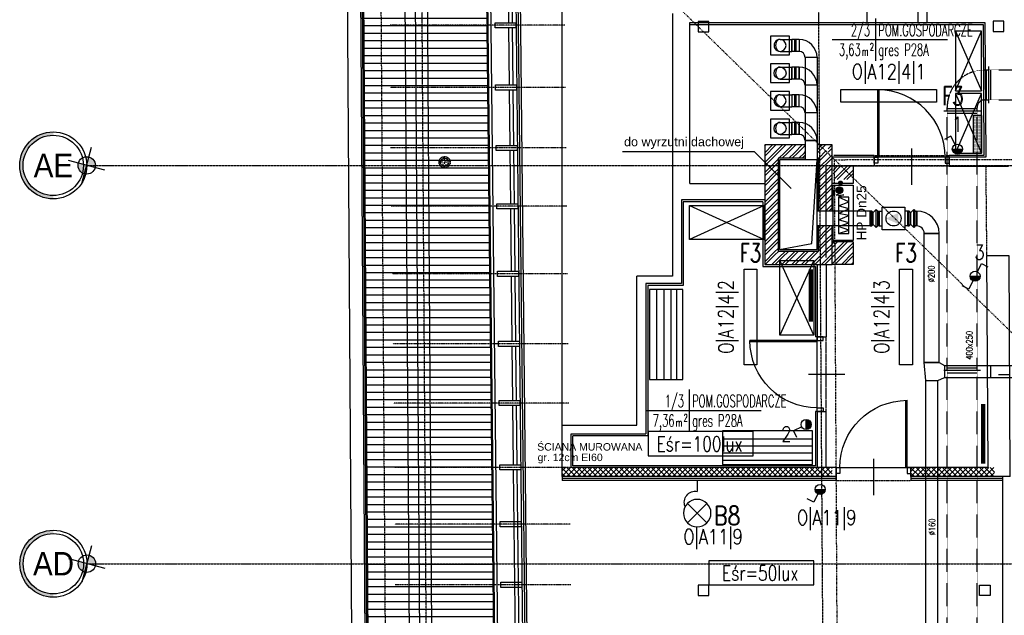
# Model space of a CAD drawing. Header units: inches. Extents: x -281236 to -70395, y 38777 to 102341.
# Tile 200 of 244: x -143629 to -142314, y 68999 to 69795. Entities that reach past the tile are written whole.
import ezdxf
from ezdxf.enums import TextEntityAlignment as Align

# ---------------------------------------------------------------- set-up
doc = ezdxf.new("R2010")
doc.units = ezdxf.units.IN
doc.header["$MEASUREMENT"] = 0
for name, pattern in [('00-inst$0$DASHDOT', [1, 0.5, -0.25, 0, -0.25]), ('CENTER', [2, 1.25, -0.25, 0.25, -0.25]), ('DASHDOT', [1, 0.5, -0.25, 0, -0.25]), ('DASHED', [0.75, 0.5, -0.25]), ('DASHED2', [0.375, 0.25, -0.125])]:
    doc.linetypes.add(name, pattern=pattern)
doc.layers.get('0').update_dxf_attribs({"color": 101})
for name, color, linetype in [('Drz---drzwi', 5, 'Continuous'), ('E-80', 6, 'Continuous'), ('E-90', 6, 'Continuous'), ('E-OPIS-POM', 6, 'Continuous'), ('E35', 6, 'Continuous'), ('Ins-went', 141, 'Continuous'), ('Ins-went-opis', 141, 'Continuous'), ('Mpoż-rury', 121, 'Continuous'), ('Mppoż-piony-hydranty', 121, 'Continuous'), ('Opis-spadki', 61, 'Continuous'), ('Os-osie glowne', 8, 'CENTER'), ('Os-osie-opis', 8, 'Continuous'), ('Pos-drewno', 22, 'Continuous'), ('Sc-cegla pelna', 32, 'Continuous'), ('Sc-cegla pelna-hatch', 8, 'Continuous'), ('Sc-cegla pustak', 42, 'Continuous'), ('Sc-drewno', 22, 'Continuous'), ('Sc-gk', 120, 'Continuous'), ('Sc-gk-hatch', 8, 'Continuous'), ('Sc-izolacja term-obrys', 132, 'Continuous'), ('Sc-izolacja term-styropian', 151, 'STYROPIAN-KA'), ('Sc-nad', 5, 'DASHED2'), ('Sc-silikat', 61, 'Continuous'), ('W-idok', 9, 'Continuous'), ('W-idok nad', 5, 'DASHED2'), ('W-otwor-strop', 126, 'Continuous'), ('Wym-zew', 9, 'Continuous'), ('Wyp-grzejniki', 56, 'Continuous'), ('Wyp-meble', 155, 'Continuous')]:
    doc.layers.add(name, color=color, linetype=linetype)
doc.layers.add('ha_sc_proj', color=251, linetype='Continuous', lineweight=13)
doc.layers.get('Wym-zew').off()
doc.styles.add('dwg_opis duży', font='ARIAL.TTF', dxfattribs={"width": 0.9})
doc.styles.add('KA wymiar', font='romans.shx', dxfattribs={"width": 0.6})
doc.styles.add('ROMANS', font='romans', dxfattribs={"width": 0.85})
doc.styles.add('tab-bud$0$ROMANS', font='romans', dxfattribs={"width": 0.7})
doc.styles.add('TYTUL2', font='ARIAL.TTF')
doc.linetypes.add('BATTING', pattern='A,0.0001,-0.1,[134,ltypeshp.shx,S=0.1,R=0,X=-0.1,Y=0],-0.2,[134,ltypeshp.shx,S=0.1,R=180,X=0.1,Y=0],-0.1', length=0.4001)
doc.linetypes.add('STYROPIAN-KA', pattern='A,0.0001,-0.1,[135,ltypeshp.shx,S=0.1,R=0,X=-0.1,Y=0],0,[135,ltypeshp.shx,S=0.1,R=180,X=0.1,Y=0],-0.1', length=0.2001)

# ---------------------------------------------------------------- blocks, each defined once
blk = doc.blocks.new('sza003_r')
for p, q in [((-0.1, 45.5), (99.9, 0)), ((-0.1, 45.5), (99.9, 45.5)), ((99.9, 45.5), (0, 0)), ((0, 0), (0, 45.5)), ((99.9, 45.5), (99.9, 0)), ((99.9, 0), (0, 0))]:
    blk.add_line(p, q)
blk = doc.blocks.new('pow')
for p, q in [((0, 0.523), (0, -0.523)), ((-1.075, 0), (1.78, 0))]:
    blk.add_line(p, q)
at = {"style": 'KA wymiar', "width": 0.6}
for s, height, p in [('m', 0.21, (-0.333, -0.401)), ('2', 0.18, (-0.139, -0.27))]:
    blk.add_text(s, height=height, dxfattribs=at).set_placement(p)
for tag, p in [('01', (-0.131, 0.084)), ('000.00', (-0.364, -0.401))]:
    blk.add_attdef(tag, text='', height=0.3, dxfattribs=at).set_placement(p, align=Align.RIGHT)
for tag, p in [('POMIESZCZENIE', (0.071, 0.084)), ('POSADZKA', (0.071, -0.401))]:
    blk.add_attdef(tag, p, '', height=0.3, dxfattribs=at)
blk = doc.blocks.new('E_WYPUSTL')
at = {"layer": 'E35'}
for p, q in [((0, 0), (0.13, 0)), ((0.271, -0.115), (0.501, 0.115)), ((0.271, 0.115), (0.501, -0.115))]:
    blk.add_line(p, q, dxfattribs=at)
blk.add_circle((0.386, 0), 0.162, dxfattribs=at)
blk.add_arc((0.258, 0.022), 0.13, 67.6831, 189.6652, dxfattribs=at)
blk = doc.blocks.new('_0630_DRZWI_90')
at = {"ltscale": 7}
for p, q in [((5, 8), (5, 98)), ((6.8, 8), (6.8, 98))]:
    blk.add_line(p, q, dxfattribs=at)
at = {"ltscale": 25}
for p, q in [((50, 19.7), (50, -28.9)), ((5, 8), (0, 8)), ((0, 8), (5, 8)), ((0, 0), (0, 8)), ((5, 0), (0, 0)), ((5, 0), (0, 0)), ((95, 8), (5, 8)), ((5, 8), (5, 0)), ((95, 8), (95, 0)), ((100, 8), (95, 8)), ((95, 0), (100, 0)), ((95, 0), (100, 0)), ((100, 0), (100, 8))]:
    blk.add_line(p, q, dxfattribs=at)
at = {"ltscale": 7}
blk.add_arc((5, 8), 90, 0, 90, dxfattribs=at)
blk = doc.blocks.new('pion')
at = {"layer": 'Mpoż-rury', "color": 8}
for p, q in [((61204.1, 11079.3), (61204.1, 11073.3)), ((61201.1, 11076.3), (61207.1, 11076.3))]:
    blk.add_line(p, q, dxfattribs=at)
blk.add_circle((61204.1, 11076.3), 2.55, dxfattribs=at)
at = {"layer": 'Mpoż-rury'}
blk.add_circle((61204.1, 11076.3), 2, dxfattribs=at)
blk = doc.blocks.new('HP25')
at = {"layer": 'Mppoż-piony-hydranty'}
for p, q in [((-1492.3, 1506), (-1492.3, 1533)), ((-1492.3, 1533), (-1418.3, 1533)), ((-1469.7, 1527.1), (-1476.3, 1513.2)), ((-1427.4, 1527.1), (-1476.3, 1527.1)), ((-1476.3, 1527.1), (-1476.3, 1513.2)), ((-1464.4, 1513.2), (-1469.7, 1527.1)), ((-1460.5, 1527.1), (-1464.4, 1513.2)), ((-1454.5, 1513.2), (-1460.5, 1527.1)), ((-1451.5, 1527.1), (-1454.5, 1513.2)), ((-1445.9, 1513.2), (-1451.5, 1527.1)), ((-1441.6, 1527.1), (-1445.9, 1513.2)), ((-1437, 1513.2), (-1441.6, 1527.1)), ((-1432, 1527.1), (-1437, 1513.2)), ((-1427.4, 1513.2), (-1432, 1527.1)), ((-1427.4, 1513.2), (-1427.4, 1527.1)), ((-1418.3, 1533), (-1418.3, 1506)), ((-1489.8, 1515.2), (-1484.9, 1510.4)), ((-1489.8, 1514.9), (-1485.2, 1510.4)), ((-1489.8, 1514.7), (-1485.5, 1510.3)), ((-1489.8, 1514.4), (-1485.8, 1510.4)), ((-1489.7, 1515.7), (-1484.4, 1510.5)), ((-1489.7, 1515.4), (-1484.7, 1510.4)), ((-1489.7, 1514), (-1486.1, 1510.4)), ((-1489.7, 1513.7), (-1486.4, 1510.5)), ((-1489.6, 1515.9), (-1484.2, 1510.5)), ((-1489.6, 1513.3), (-1486.8, 1510.6)), ((-1489.5, 1516.3), (-1483.8, 1510.7)), ((-1489.5, 1516.1), (-1484, 1510.6)), ((-1489.4, 1516.5), (-1483.6, 1510.7)), ((-1489.3, 1516.7), (-1483.4, 1510.8)), ((-1489.2, 1516.9), (-1483.2, 1510.9)), ((-1489.1, 1517.1), (-1483.1, 1511)), ((-1489, 1517.2), (-1482.9, 1511.2)), ((-1488.8, 1517.4), (-1482.7, 1511.3)), ((-1488.7, 1517.6), (-1482.6, 1511.4)), ((-1488.6, 1517.7), (-1482.4, 1511.5)), ((-1488.4, 1517.9), (-1482.3, 1511.7)), ((-1488.3, 1518), (-1482.1, 1511.8)), ((-1488.1, 1518.1), (-1482, 1512)), ((-1488, 1518.2), (-1481.9, 1512.1)), ((-1487.8, 1518.4), (-1481.8, 1512.3)), ((-1487.6, 1518.5), (-1481.7, 1512.5)), ((-1487.5, 1518.6), (-1481.6, 1512.7)), ((-1487.3, 1518.7), (-1481.5, 1512.9)), ((-1487.1, 1518.7), (-1481.4, 1513.1)), ((-1486.9, 1518.8), (-1481.3, 1513.3)), ((-1486.7, 1518.9), (-1481.2, 1513.5)), ((-1486.4, 1519), (-1481.2, 1513.7)), ((-1486.2, 1519), (-1481.1, 1513.9)), ((-1486, 1519), (-1481.1, 1514.2)), ((-1485.7, 1519.1), (-1481.1, 1514.4)), ((-1485.4, 1519.1), (-1481.1, 1514.7)), ((-1485.1, 1519.1), (-1481.1, 1515)), ((-1484.8, 1519), (-1481.1, 1515.3)), ((-1484.5, 1519), (-1481.2, 1515.7)), ((-1484.1, 1518.9), (-1481.3, 1516.1)), ((-1483.6, 1518.7), (-1481.5, 1516.5)), ((-1483, 1518.3), (-1481.8, 1517.2)), ((-1480.9, 1514.4), (-1478.9, 1510.4)), ((-1479.1, 1520.4), (-1477.5, 1513.4)), ((-1478.9, 1510.4), (-1479.1, 1520.4)), ((-1477.5, 1513.4), (-1477, 1517.5)), ((-1476.3, 1513.2), (-1427.4, 1513.2)), ((-1418.3, 1506), (-1492.3, 1506)), ((-1489.4, 1512.8), (-1487.3, 1510.8)), ((-1488.9, 1512.1), (-1488, 1511.2)), ((-1485.3, 1510.5), (-1485.3, 1507.7)), ((-1485.3, 1507.7), (-1478.5, 1507.7))]:
    blk.add_line(p, q, dxfattribs=at)
blk.add_circle((-1485.4, 1514.7), 4.36, dxfattribs=at)
blk = doc.blocks.new('KROK')
at = {"layer": 'Pos-drewno'}
blk.add_lwpolyline([(-28, -3.5), (0, -3.5), (0, 3.5), (-28, 3.5)], close=True, dxfattribs=at)
blk = doc.blocks.new('_gslkflhklgj')
at = {"linetype": '00-inst$0$DASHDOT', "ltscale": 5}
for p, q in [((7.5, 0), (-7.5, 0)), ((0, -7.5), (0, 7.5))]:
    blk.add_line(p, q, dxfattribs=at)
for radius in [7.5, 5.5]:
    blk.add_circle((0, 0), radius)
blk = doc.blocks.new('_opis_osi')
blk.add_hatch(color=256).paths.add_polyline_path([(32, -32), (28.8, -32, -1), (-28.8, -32), (-32, -32, 1)])
at = {"layer": 'Defpoints'}
h = blk.add_hatch(color=256, dxfattribs=at)
h.paths.add_polyline_path([(-2.15, -8.04, 0.414214), (8.04, -2.15), (0, 0)])
h.paths.add_polyline_path([(-8.04, 2.15), (0, 0), (2.15, 8.04, 0.414214)])
for radius in [32, 28.8]:
    blk.add_circle((0, -32), radius)
for p, q in [((4.64, 17.31), (-4.64, -17.31)), ((17.31, -4.64), (-17.31, 4.64))]:
    blk.add_line(p, q, dxfattribs=at)
blk.add_circle((0, 0), 8.32, dxfattribs=at)
at = {"style": 'dwg_opis duży', "width": 0.9}
blk.add_attdef('AXNAMEV', text='', height=22.4, rotation=90, dxfattribs=at).set_placement((0, -32), align=Align.MIDDLE_CENTER)
blk = doc.blocks.new('G_50')
at = {"layer": 'Wyp-grzejniki'}
h = blk.add_hatch(dxfattribs=at)
h.set_pattern_fill('DOTS', color=256, scale=0.5, angle=180, style=0)
h.set_pattern_definition([(180, (77492.90915, -37873.9399), (-0.396875, -0.79375), [0, -0.79375])])
h.paths.add_polyline_path([(0, 0), (-12, 0), (-12, -50), (0, -50)])
blk.add_lwpolyline([(-12, -50), (0, -50), (0, 0), (-12, 0)], close=True, dxfattribs=at)

msp = doc.modelspace()

# ---------------------------------------------------------------- hatches: boundary and pattern name
at = {"layer": 'E35'}
for points in [[(-142369.56, 69622.44, -1), (-142383.06, 69622.44)], [(-142345.9, 69452.4, -1), (-142359.4, 69452.4)], [(-142578.28, 69260.96, -1), (-142578.28, 69247.46)], [(-142552.97, 69167.45, -1), (-142566.47, 69167.45)]]:
    msp.add_hatch(color=256, dxfattribs=at).paths.add_polyline_path(points)
at = {"layer": 'ha_sc_proj', "linetype": 'Continuous', "ltscale": 10}
h = msp.add_hatch(dxfattribs=at)
h.set_pattern_fill('ANSI37', color=256, scale=40, angle=-1e-14, style=0)
h.paths.add_polyline_path([(-142723.28, 69196.53), (-142892.47, 69196.53), (-142904.47, 69196.53), (-142904.47, 69184.53), (-142723.28, 69184.53)])
h.paths.add_polyline_path([(-142707.78, 69196.53), (-142723.28, 69196.53), (-142723.28, 69184.53), (-142707.78, 69184.53)])
h.paths.add_polyline_path([(-142543.47, 69196.53), (-142707.78, 69196.53), (-142707.78, 69184.53), (-142543.47, 69184.53)])
h = msp.add_hatch(dxfattribs=at)
h.set_pattern_fill('ANSI37', color=256, scale=40, angle=-1e-14, style=0)
h.paths.add_polyline_path([(-142423.66, 69196.53), (-142438.5, 69196.53), (-142438.5, 69184.53), (-142423.66, 69184.53)])
h.paths.add_polyline_path([(-142410.95, 69196.53), (-142423.66, 69196.53), (-142423.66, 69184.53), (-142410.95, 69184.53)])
h.paths.add_polyline_path([(-142370.95, 69196.53), (-142410.95, 69196.53), (-142410.95, 69184.53), (-142370.95, 69184.53)])
h.paths.add_polyline_path([(-142352.81, 69196.53), (-142356.77, 69196.53), (-142368.31, 69196.53), (-142368.31, 69184.53), (-142352.81, 69184.53)])
h.paths.add_polyline_path([(-142368.31, 69196.53), (-142370.95, 69196.53), (-142370.95, 69184.53), (-142368.31, 69184.53)])
h.paths.add_polyline_path([(-142326.77, 69196.53), (-142352.81, 69196.53), (-142352.81, 69184.53), (-142326.71, 69184.53)])
at = {"layer": 'Sc-cegla pelna-hatch'}
h = msp.add_hatch(dxfattribs=at)
h.set_pattern_fill('ANSI32', color=256, scale=25, style=0)
h.paths.add_polyline_path([(-142579.81, 69628.09), (-142633.81, 69628.09), (-142633.81, 69468.09), (-142543.81, 69468.09), (-142543.81, 69519.62), (-142551.47, 69519.62), (-142551.47, 69477.53), (-142620.68, 69477.53), (-142620.68, 69617.52), (-142579.81, 69617.53)])
h.paths.add_polyline_path([(-142543.81, 69628.09), (-142548.97, 69628.09), (-142548.97, 69616.57), (-142546.37, 69614.03), (-142543.81, 69614.03)], flags=17)
h.paths.add_polyline_path([(-142551.47, 69628.09), (-142560.77, 69628.09), (-142551.47, 69619.01)], flags=16)
h.paths.add_polyline_path([(-142560.77, 69628.09), (-142563.81, 69628.09), (-142563.81, 69617.53), (-142551.47, 69617.53), (-142551.47, 69619.01)], flags=17)
h.paths.add_polyline_path([(-142551.47, 69617.53), (-142563.81, 69617.53), (-142563.81, 69610.09), (-142561.81, 69610.09), (-142561.81, 69539.62), (-142551.47, 69539.62)], flags=17)
h.paths.add_polyline_path([(-142543.81, 69611.53), (-142543.81, 69611.53), (-142551.47, 69611.53), (-142551.47, 69599.53), (-142543.81, 69599.53)], flags=17)
h.paths.add_polyline_path([(-142546.37, 69614.03), (-142548.97, 69614.03), (-142548.97, 69616.57), (-142551.47, 69619.01), (-142551.47, 69611.53), (-142543.81, 69611.53)], flags=17)
h.paths.add_polyline_path([(-142548.97, 69616.57), (-142548.97, 69614.03), (-142546.37, 69614.03)], flags=16)
h.paths.add_polyline_path([(-142543.81, 69599.53), (-142551.47, 69599.53), (-142551.47, 69539.62), (-142543.81, 69539.62)])
h = msp.add_hatch(dxfattribs=at)
h.set_pattern_fill('ANSI32', color=256, scale=25, style=0)
h.paths.add_polyline_path([(-142579.81, 69617.53), (-142620.68, 69617.52), (-142620.68, 69477.53), (-142551.47, 69477.53), (-142551.47, 69519.62), (-142561.81, 69519.62), (-142561.81, 69486.09), (-142615.81, 69486.09), (-142615.81, 69610.09), (-142579.81, 69610.09)])
h = msp.add_hatch(dxfattribs=at)
h.set_pattern_fill('ANSI32', color=256, scale=25, style=0)
h.set_pattern_definition([(45, (9.013, -1e-11), (-6.6291261, 6.6291261), []), (45, (13.432, -1e-11), (-6.6291261, 6.6291261), [])])
h.paths.add_polyline_path([(-142515.45, 69599.53), (-142522.22, 69599.53), (-142517.09, 69594.53), (-142515.45, 69594.53)])
h.paths.add_polyline_path([(-142526.17, 69577.18), (-142525.62, 69577.18, -1), (-142521.62, 69577.18), (-142521.07, 69577.18, 0.991142)], flags=16)
h.paths.add_polyline_path([(-142537.46, 69581.53), (-142515.45, 69581.53), (-142515.45, 69592.93), (-142517.09, 69594.53), (-142537.46, 69594.53)])
h.paths.add_polyline_path([(-142542.46, 69581.53), (-142537.46, 69581.53), (-142537.46, 69594.53), (-142517.09, 69594.53), (-142522.22, 69599.53), (-142542.46, 69599.53)])
h = msp.add_hatch(dxfattribs=at)
h.set_pattern_fill('ANSI32', color=256, scale=25, style=0)
h.paths.add_polyline_path([(-142515.45, 69498.31), (-142527.53, 69498.31), (-142527.53, 69468.09), (-142515.45, 69468.09)])
h.paths.add_polyline_path([(-142527.53, 69498.31), (-142543.81, 69498.31), (-142543.81, 69468.09), (-142527.53, 69468.09)])
at = {"layer": 'W-idok', "ltscale": 4}
h = msp.add_hatch(dxfattribs=at)
h.set_pattern_fill('LINE', color=256, scale=80, style=0)
h.set_pattern_definition([(0, (-8311.007, 13047.433), (0, 10), [])])
h.paths.add_polyline_path([(-143007.52, 70057.22), (-143172.32, 70218.1), (-143148.54, 66658.15), (-142973.15, 66833.54)])
h.paths.add_polyline_path([(-141907.87, 68161.08), (-142084.06, 68161.08), (-142082.78, 66834.4), (-141906.42, 66658.04), (-141906.99, 67246.61), (-141907.04, 67299.9)])

# ---------------------------------------------------------------- linework, layer by layer
at = {"color": 1, "linetype": 'Continuous', "lineweight": -2}
for p, q in [((-142597.31, 69769.02), (-142597.31, 69753.02)), ((-142597.31, 69732.02), (-142597.31, 69716.02)), ((-142587.81, 69716.02), (-142587.81, 69732.02)), ((-142597.31, 69658.02, 2), (-142597.31, 69642.02, 2)), ((-142587.81, 69642.02, 2), (-142587.81, 69658.02, 2)), ((-142563.81, 69634.02, 2), (-142579.81, 69634.02, 2))]:
    msp.add_line(p, q, dxfattribs=at)
at = {"layer": 'E35'}
for p, q in [((-142384.86, 69639.51), (-142393.39, 69635.23)), ((-142379.33, 69628.47), (-142384.86, 69639.51)), ((-142383.06, 69622.44), (-142369.56, 69622.44)), ((-142349.63, 69458.44), (-142344.11, 69469.47)), ((-142344.11, 69469.47), (-142335.57, 69465.2)), ((-142355.68, 69446.37), (-142361.2, 69435.33)), ((-142359.4, 69452.4), (-142345.9, 69452.4)), ((-142361.2, 69435.33), (-142369.74, 69439.6)), ((-142584.32, 69251.19), (-142595.35, 69245.67)), ((-142578.28, 69247.46), (-142578.28, 69260.96)), ((-142595.35, 69245.67), (-142591.08, 69237.13)), ((-142562.75, 69161.41), (-142568.27, 69150.38)), ((-142566.47, 69167.45), (-142552.97, 69167.45)), ((-142568.27, 69150.38), (-142576.81, 69154.65))]:
    msp.add_line(p, q, dxfattribs=at)
for points in [[(-142404.07, 69685.04), (-142532.07, 69685.04), (-142532.07, 69702.04), (-142404.07, 69702.04)], [(-142644.41, 69462.03), (-142644.41, 69334.03), (-142661.41, 69334.03), (-142661.41, 69462.03)], [(-142436.44, 69462.03), (-142436.44, 69334.03), (-142453.44, 69334.03), (-142453.44, 69462.03)]]:
    msp.add_lwpolyline(points, close=True, dxfattribs=at)
at = {"layer": 'E35', "linetype": 'Continuous', "ltscale": 0.3}
for points in [[(-142789.41, 69212.45), (-142649.07, 69212.45), (-142649.07, 69244.73), (-142789.41, 69244.73)], [(-142708.46, 69039.8), (-142568.13, 69039.8), (-142568.13, 69072.08), (-142708.46, 69072.08)]]:
    msp.add_lwpolyline(points, close=True, dxfattribs=at)
at = {"layer": 'E35'}
for centre in [(-142376.31, 69622.44), (-142352.65, 69452.4), (-142578.28, 69254.21), (-142559.72, 69167.45)]:
    msp.add_circle(centre, 6.75, dxfattribs=at)
at = {"layer": 'Ins-went'}
for p, q in [((-142613.31, 69769.02), (-142597.31, 69769.02)), ((-142597.31, 69753.02), (-142597.31, 69769.02)), ((-142587.81, 69769.02), (-142597.31, 69769.02)), ((-142593.31, 69753.02), (-142593.31, 69769.02)), ((-142591.81, 69753.02), (-142591.81, 69769.02)), ((-142587.81, 69769.02), (-142587.81, 69753.02)), ((-142613.31, 69753.02), (-142597.31, 69753.02)), ((-142587.81, 69753.02), (-142597.31, 69753.02)), ((-142579.81, 69745.31, 2), (-142579.81, 69608.09, 2)), ((-142563.81, 69745.02), (-142579.81, 69745.02)), ((-142563.81, 69745.31, 2), (-142563.81, 69608.09, 2)), ((-142613.31, 69732.02), (-142597.31, 69732.02)), ((-142597.31, 69716.02), (-142597.31, 69732.02)), ((-142587.81, 69732.02), (-142597.31, 69732.02)), ((-142593.31, 69716.02), (-142593.31, 69732.02)), ((-142591.81, 69716.02), (-142591.81, 69732.02)), ((-142587.81, 69732.02), (-142587.81, 69716.02)), ((-142337.93, 69728.15, 2), (-142337.93, 69688.15, 2)), ((-142334.93, 69732.65, 2), (-142334.93, 69683.65, 2)), ((-142331.93, 69728.15, 2), (-142331.93, 69688.15, 2)), ((-142613.31, 69716.02), (-142597.31, 69716.02)), ((-142587.81, 69716.02), (-142597.31, 69716.02)), ((-142563.81, 69708.02), (-142579.81, 69708.02)), ((-142613.31, 69695.02), (-142597.31, 69695.02)), ((-142597.31, 69695.02), (-142597.31, 69679.02)), ((-142587.81, 69695.02), (-142597.31, 69695.02)), ((-142593.31, 69679.02), (-142593.31, 69695.02)), ((-142591.81, 69679.02), (-142591.81, 69695.02)), ((-142587.81, 69679.02), (-142587.81, 69695.02)), ((-142613.31, 69679.02), (-142597.31, 69679.02)), ((-142587.81, 69679.02), (-142597.31, 69679.02)), ((-142563.81, 69671.02), (-142579.81, 69671.02)), ((-142345.43, 69673.15, 2), (-142394.43, 69673.15, 2)), ((-142349.93, 69676.15, 2), (-142389.93, 69676.15, 2)), ((-142349.93, 69670.15, 2), (-142389.93, 69670.15, 2)), ((-142613.31, 69658.02, 2), (-142597.31, 69658.02, 2)), ((-142597.31, 69642.02, 2), (-142597.31, 69658.02, 2)), ((-142587.81, 69658.02, 2), (-142597.31, 69658.02, 2)), ((-142593.31, 69642.02, 2), (-142593.31, 69658.02, 2)), ((-142591.81, 69642.02, 2), (-142591.81, 69658.02, 2)), ((-142587.81, 69658.02, 2), (-142587.81, 69642.02, 2)), ((-142613.31, 69642.02, 2), (-142597.31, 69642.02, 2)), ((-142587.81, 69642.02, 2), (-142597.31, 69642.02, 2)), ((-142579.81, 69634.02, 2), (-142563.81, 69634.02, 2)), ((-142570.81, 69496.09, 2), (-142563.81, 69608.09, 2)), ((-142492.64, 69539.62), (-142563.81, 69539.62)), ((-142492.64, 69519.62), (-142492.64, 69539.62)), ((-142490.64, 69539.62), (-142492.64, 69539.62)), ((-142492.64, 69539.62), (-142492.64, 69519.62)), ((-142490.64, 69539.62), (-142488.64, 69537.62)), ((-142490.64, 69519.62), (-142490.64, 69539.62)), ((-142488.64, 69537.62), (-142484.64, 69541.62)), ((-142484.64, 69517.62), (-142484.64, 69541.62)), ((-142484.64, 69541.62), (-142482.64, 69539.62)), ((-142482.64, 69519.62), (-142482.64, 69539.62)), ((-142482.64, 69539.62), (-142480.64, 69539.62)), ((-142480.64, 69519.62, -375.5), (-142480.64, 69539.62, -375.5)), ((-142480.64, 69539.62, -375.5), (-142476.64, 69539.62, -375.5)), ((-142480.64, 69539.62), (-142480.64, 69519.62)), ((-142476.64, 69514.62, -375.5), (-142476.64, 69544.62, -375.5)), ((-142476.64, 69544.62, -375.5), (-142446.64, 69544.62, -375.5)), ((-142446.64, 69544.62, -375.5), (-142446.64, 69514.62, -375.5)), ((-142442.64, 69539.62, -375.5), (-142446.64, 69539.62, -375.5)), ((-142442.64, 69539.62, -375.5), (-142442.64, 69519.62, -375.5)), ((-142442.64, 69519.62), (-142442.64, 69539.62)), ((-142440.64, 69539.62), (-142442.64, 69539.62)), ((-142440.64, 69539.62), (-142438.64, 69537.62)), ((-142440.64, 69519.62), (-142440.64, 69539.62)), ((-142438.64, 69537.62), (-142434.64, 69541.62)), ((-142434.64, 69517.62), (-142434.64, 69541.62)), ((-142434.64, 69541.62), (-142432.64, 69539.62)), ((-142432.64, 69519.62), (-142432.64, 69539.62)), ((-142432.64, 69539.62), (-142430.64, 69539.62)), ((-142430.64, 69519.62), (-142430.64, 69539.62)), ((-142430.64, 69539.62), (-142430.64, 69519.62)), ((-142488.64, 69521.62), (-142488.64, 69537.62)), ((-142438.64, 69521.62), (-142438.64, 69537.62)), ((-142492.64, 69519.62), (-142563.81, 69519.62)), ((-142492.64, 69519.62), (-142490.64, 69519.62)), ((-142488.64, 69521.62), (-142490.64, 69519.62)), ((-142484.64, 69517.62), (-142488.64, 69521.62)), ((-142482.64, 69519.62), (-142484.64, 69517.62)), ((-142480.64, 69519.62), (-142482.64, 69519.62)), ((-142480.64, 69519.62, -375.5), (-142476.64, 69519.62, -375.5)), ((-142446.64, 69514.62, -375.5), (-142476.64, 69514.62, -375.5)), ((-142442.64, 69519.62, -375.5), (-142446.64, 69519.62, -375.5)), ((-142442.64, 69519.62), (-142440.64, 69519.62)), ((-142438.64, 69521.62), (-142440.64, 69519.62)), ((-142434.64, 69517.62), (-142438.64, 69521.62)), ((-142432.64, 69519.62), (-142434.64, 69517.62)), ((-142430.64, 69519.62), (-142432.64, 69519.62)), ((-142420.64, 69509.62), (-142400.64, 69509.62)), ((-142420.64, 69337.12), (-142420.64, 69509.62)), ((-142400.64, 69509.62), (-142420.64, 69509.62)), ((-142400.64, 69337.12), (-142400.64, 69509.62)), ((-142613.81, 69488.09, 2), (-142570.81, 69496.09, 2)), ((-142420.64, 69337.12), (-142400.64, 69337.12)), ((-142418.64, 69313.12), (-142420.64, 69337.12)), ((-142400.64, 69337.12), (-142420.64, 69337.12)), ((-142400.64, 69337.12), (-142393.64, 69333.12)), ((-142393.64, 69333.12), (-142393.64, 69317.12)), ((-142393.64, 69333.12), (-142331.94, 69333.12)), ((-142349.93, 69329.46), (-142389.93, 69329.46)), ((-142331.94, 69333.12), (-142331.94, 69317.12)), ((-142331.94, 69333.12), (-142267.54, 69333.12)), ((-142402.64, 69313.12), (-142393.64, 69317.12)), ((-142345.43, 69326.46), (-142394.43, 69326.46)), ((-142393.64, 69317.12), (-142331.94, 69317.12)), ((-142389.93, 69323.46), (-142349.93, 69323.46)), ((-142331.94, 69317.12), (-142267.54, 69317.12)), ((-142321.2, 69321.12), (-142306.18, 69321.12)), ((-142418.64, 69313.08, 210), (-142402.64, 69313.08, 210)), ((-142418.64, 68796.88, 210), (-142418.64, 69313.08, 210)), ((-142402.64, 68796.88, 210), (-142402.64, 69313.08, 210))]:
    msp.add_line(p, q, dxfattribs=at)
at = {"layer": 'Ins-went', "linetype": 'DASHED', "ltscale": 0.4}
for p, q in [((-142339.93, 69728.15, 2), (-142334.93, 69728.15, 2)), ((-142339.93, 69688.15, 2), (-142334.93, 69688.15, 2)), ((-142389.93, 69673.15, 2), (-142389.93, 69678.15, 2)), ((-142349.93, 69673.15, 2), (-142349.93, 69678.15, 2))]:
    msp.add_line(p, q, dxfattribs=at)
at = {"layer": 'Ins-went', "linetype": 'DASHED', "ltscale": 0.6}
for p, q in [((-142334.93, 69728.15, 2), (-141960.4, 69728.15, 2)), ((-142334.93, 69688.15, 2), (-141960.4, 69688.15, 2)), ((-142389.93, 69326.46), (-142389.93, 69673.15)), ((-142349.93, 69326.46), (-142349.93, 69673.15)), ((-142389.93, 68884.36), (-142389.93, 69326.46)), ((-142349.93, 68884.36), (-142349.93, 69326.46))]:
    msp.add_line(p, q, dxfattribs=at)
at = {"layer": 'Ins-went', "elevation": 2}
msp.add_lwpolyline([(-142563.81, 69488.09), (-142563.81, 69608.09), (-142613.81, 69608.09), (-142613.81, 69488.09)], close=True, dxfattribs=at)
at = {"layer": 'Ins-went'}
for centre, radius in [((-142613.31, 69724.02), 8), ((-142613.31, 69650.02, 2), 8), ((-142461.64, 69529.62, -375.5), 10)]:
    msp.add_circle(centre, radius, dxfattribs=at)
for centre, radius in [((-142587.81, 69745.02), 24), ((-142587.81, 69745.02), 8), ((-142587.81, 69708.02), 24), ((-142587.81, 69708.02), 8), ((-142587.81, 69671.02), 24), ((-142587.81, 69671.02), 8), ((-142587.81, 69634.02, 2), 24), ((-142587.81, 69634.02, 2), 8), ((-142430.64, 69509.62), 30), ((-142430.64, 69509.62), 10)]:
    msp.add_arc(centre, radius, 0, 90, dxfattribs=at)
at = {"layer": 'Ins-went', "linetype": 'DASHED', "ltscale": 0.6}
msp.add_arc((-142339.93, 69678.15, 2), 50, 90, 180, dxfattribs=at)
at = {"layer": 'Ins-went', "linetype": 'DASHED', "ltscale": 0.4}
msp.add_arc((-142339.93, 69678.15, 2), 10, 90, 180, dxfattribs=at)
at = {"layer": 'Ins-went'}
for centre, ratio, start_param, end_param in [((-142613.31, 69761.02), 1, 0, 3.1415927), ((-142613.31, 69761.02), 0.75, 0, 3.1415927), ((-142613.31, 69761.02), 1, 3.1415927, 6.2831853), ((-142613.31, 69724.02), 0.75, 0, 3.1415927), ((-142613.31, 69687.02), 1, 0, 3.1415927), ((-142613.31, 69687.02), 0.75, 0, 3.1415927), ((-142613.31, 69687.02), 1, 3.1415927, 6.2831853), ((-142613.31, 69650.02, 2), 0.75, 0, 3.1415927)]:
    msp.add_ellipse(centre, major_axis=(0, 8), ratio=ratio, start_param=start_param, end_param=end_param, dxfattribs=at)
msp.add_solid([(-142455.02, 69522.12, -375.5), (-142471.64, 69529.62, -375.5), (-142455.02, 69537.12, -375.5)], dxfattribs=at)
at = {"layer": 'Ins-went-opis'}
for p, q in [((-142823.85, 69619.08), (-142647.76, 69619.08)), ((-142647.76, 69619.08), (-142598.57, 69569.88))]:
    msp.add_line(p, q, dxfattribs=at)
at = {"layer": 'Os-osie glowne'}
for p, q in [((-143069.06, 66437.11), (-143096.27, 70509.53)), ((-142539.05, 66437.11), (-142566.26, 70509.53)), ((-143539.56, 69068.12), (-138351.04, 69068.12))]:
    msp.add_line(p, q, dxfattribs=at)
msp.add_lwpolyline([(-143539.75, 69600.53), (-138351.24, 69600.53)], dxfattribs=at)
at = {"layer": 'Sc-cegla pelna', "color": 40}
msp.add_line((-142733.77, 69576.53), (-142733.77, 69791.53), dxfattribs=at)
at = {"layer": 'Sc-cegla pelna'}
for p, q in [((-142733.77, 69576.53), (-142733.77, 69791.53)), ((-142733.77, 69791.53), (-142497.27, 69791.53)), ((-142652.77, 69791.53), (-142652.77, 69791.53)), ((-142543.81, 69791.53), (-142497.27, 69791.53)), ((-142429.27, 69791.53), (-142339.45, 69791.53)), ((-142487.47, 69611.53), (-142543.81, 69611.53)), ((-142487.47, 69611.53), (-142487.47, 69599.53)), ((-142338.47, 69611.53), (-142387.47, 69611.53)), ((-142387.47, 69611.53), (-142387.47, 69599.53)), ((-142551.47, 69477.53), (-142551.47, 69599.53)), ((-142487.47, 69599.53), (-142543.81, 69599.53)), ((-142387.47, 69599.53), (-142338.41, 69599.53)), ((-142338.41, 69599.53), (-142307.95, 69599.53)), ((-142733.77, 69576.53), (-142633.81, 69576.53)), ((-142563.47, 69468.09), (-142563.47, 69431.53)), ((-142551.47, 69468.09), (-142551.47, 69371.37)), ((-142804.47, 69253.53), (-142804.47, 69452.53)), ((-142563.47, 69431.53), (-142563.47, 69371.37)), ((-142563.47, 69271.37), (-142563.47, 69196.53)), ((-142551.47, 69196.53), (-142551.47, 69271.37)), ((-142904.47, 69184.53), (-142904.47, 69253.53)), ((-142904.47, 69184.53), (-142904.47, 69253.53)), ((-142904.47, 69253.53), (-142804.47, 69253.53)), ((-142892.47, 69196.53), (-142892.47, 69241.53)), ((-142892.47, 69241.53), (-142792.47, 69241.53)), ((-142538.47, 69196.53), (-142892.47, 69196.53)), ((-142438.47, 69184.53), (-142438.47, 69196.53)), ((-142417.47, 69196.53), (-142438.47, 69196.53)), ((-142417.47, 69184.53), (-142438.47, 69184.53))]:
    msp.add_line(p, q, dxfattribs=at)
for points in [[(-142434.11, 69986.53), (-142417.27, 69986.53), (-142417.27, 69791.53)], [(-142483.88, 69962.53), (-142497.27, 69962.53), (-142497.27, 69791.53)], [(-142433.88, 69962.53), (-142429.27, 69962.53), (-142429.27, 69791.53)], [(-142757.18, 69803.53), (-142757.18, 69452.53), (-142804.47, 69452.53)], [(-142339.45, 69791.53), (-142338.47, 69611.53)], [(-142633.81, 69554.53), (-142745.18, 69554.53)], [(-142745.18, 69554.53), (-142745.18, 69442.53)], [(-142305.68, 69184.53), (-142307.29, 69479.53), (-142337.29, 69479.53), (-142335.75, 69196.53), (-142434.47, 69196.53)], [(-142745.18, 69442.53), (-142792.47, 69442.53), (-142792.47, 69241.53)], [(-142563.47, 69371.37), (-142551.47, 69371.37)], [(-142563.47, 69271.37), (-142551.47, 69271.37)], [(-142538.47, 69196.53), (-142538.47, 69184.53)], [(-142538.47, 69184.53), (-142904.47, 69184.53)], [(-142305.68, 69184.53), (-142417.47, 69184.53)]]:
    msp.add_lwpolyline(points, dxfattribs=at)
msp.add_lwpolyline([(-142768.47, 69442.53), (-142768.47, 69442.53), (-142768.47, 69442.53)], close=True, dxfattribs=at)
at = {"layer": 'Sc-cegla pelna', "color": 40}
msp.add_lwpolyline([(-142768.47, 69442.53), (-142768.47, 69442.53), (-142768.47, 69442.53)], close=True, dxfattribs=at)
at = {"layer": 'Sc-cegla pelna-hatch'}
for p, q in [((-142733.77, 69789.03), (-142341.94, 69789.03)), ((-142341.94, 69789.03), (-142340.99, 69614.03)), ((-142487.47, 69614.03), (-142541.31, 69614.03)), ((-142487.47, 69611.53), (-142487.47, 69614.03)), ((-142340.99, 69614.03), (-142387.47, 69614.03)), ((-142387.47, 69611.53), (-142387.47, 69614.03)), ((-142636.31, 69552.03), (-142742.68, 69552.03)), ((-142742.68, 69552.03), (-142742.68, 69440.03)), ((-142636.31, 69552.03, 4), (-142636.31, 69465.59, 4)), ((-142636.31, 69465.59, 4), (-142565.97, 69465.59, 4)), ((-142565.97, 69465.59), (-142565.97, 69371.37)), ((-142742.68, 69440.03), (-142789.97, 69440.03)), ((-142789.97, 69440.03), (-142789.97, 69239.03)), ((-142563.47, 69371.37), (-142565.97, 69371.37)), ((-142565.97, 69271.37), (-142565.97, 69199.03)), ((-142563.47, 69271.37), (-142565.97, 69271.37)), ((-142889.97, 69199.03), (-142889.97, 69239.03)), ((-142789.97, 69239.03), (-142889.97, 69239.03)), ((-142565.97, 69199.03), (-142889.97, 69199.03))]:
    msp.add_line(p, q, dxfattribs=at)
at = {"layer": 'Sc-cegla pustak'}
for p, q in [((-142515.45, 69599.53), (-142515.45, 69576.31)), ((-142515.45, 69576.31), (-142543.82, 69576.31)), ((-142515.45, 69498.31), (-142543.81, 69498.31)), ((-142515.45, 69498.31), (-142515.45, 69468.09)), ((-142515.45, 69468.09, 2), (-142543.81, 69468.09, 2))]:
    msp.add_line(p, q, dxfattribs=at)
at = {"layer": 'Sc-drewno'}
for p, q in [((-143117, 70170.53), (-143093.9, 66711.67)), ((-143102.91, 70156.53), (-143079.99, 66725.59))]:
    msp.add_line(p, q, dxfattribs=at)
for points in [[(-142708.53, 69793.15), (-142722.53, 69793.15), (-142722.53, 69779.15), (-142708.53, 69779.15), (-142708.53, 69793.15)], [(-142314.39, 69793.48), (-142328.39, 69793.48), (-142328.39, 69779.48), (-142314.39, 69779.48), (-142314.39, 69793.48)], [(-142708.53, 69039.53), (-142722.53, 69039.53), (-142722.53, 69025.53), (-142708.53, 69025.53), (-142708.53, 69039.53)], [(-142346.53, 69039.53), (-142332.53, 69039.53), (-142332.53, 69025.53), (-142346.53, 69025.53), (-142346.53, 69039.53)]]:
    msp.add_lwpolyline(points, dxfattribs=at)
at = {"layer": 'Sc-gk'}
for p, q in [((-142965.65, 70022.66), (-142932.1, 66868.21)), ((-142962.62, 70019.66), (-142929.13, 66871.21)), ((-142497.27, 69791.53), (-142429.27, 69791.53)), ((-142315.68, 68546.58), (-142315.68, 69184.53))]:
    msp.add_line(p, q, dxfattribs=at)
at = {"layer": 'Sc-gk-hatch', "linetype": 'BATTING', "ltscale": 0.25}
for p, q in [((-142971.83, 69851.4), (-142971.19, 69791.4)), ((-142971.12, 69784.4), (-142970.31, 69708.4)), ((-142970.23, 69701.4), (-142969.45, 69627.38)), ((-142969.37, 69620.38), (-142968.62, 69549.4)), ((-142968.54, 69542.4), (-142967.66, 69459.28)), ((-142967.58, 69452.28), (-142966.66, 69365.4)), ((-142966.58, 69358.4), (-142965.82, 69286.4)), ((-142965.74, 69279.4), (-142964.9, 69200.4)), ((-142964.83, 69193.4), (-142949.13, 67717.77))]:
    msp.add_line(p, q, dxfattribs=at)
at = {"layer": 'Sc-izolacja term-obrys'}
for p, q in [((-142968.68, 70025.66), (-142935.07, 66865.21)), ((-142976.83, 69851.4), (-142976.19, 69791.4)), ((-142976.12, 69784.4), (-142975.31, 69708.4)), ((-142975.23, 69701.4), (-142974.45, 69627.38)), ((-142974.37, 69620.38), (-142973.62, 69549.4)), ((-142973.54, 69542.4), (-142972.66, 69459.28)), ((-142972.58, 69452.28), (-142971.66, 69365.4)), ((-142971.58, 69358.4), (-142970.82, 69286.4)), ((-142970.74, 69279.4), (-142969.9, 69200.4)), ((-142969.83, 69193.4), (-142954.14, 67717.77)), ((-142904.47, 69184.53), (-142904.47, 69179.53)), ((-142538.47, 69184.53), (-142538.47, 69179.53)), ((-142438.47, 69184.53), (-142438.47, 69179.53)), ((-142538.47, 69179.53), (-142904.47, 69179.53)), ((-142315.68, 69179.53), (-142438.47, 69179.53))]:
    msp.add_line(p, q, dxfattribs=at)
at = {"layer": 'Sc-izolacja term-styropian', "linetype": 'BATTING', "ltscale": 0.12}
for points in [[(-142538.47, 69182.03), (-142904.47, 69182.03)], [(-142315.68, 69182.03), (-142438.47, 69182.03)]]:
    msp.add_lwpolyline(points, dxfattribs=at)
at = {"layer": 'Sc-nad'}
for p, q in [((-142487.47, 69614.03), (-142387.47, 69614.03)), ((-142538.47, 69179.53), (-142438.47, 69179.53))]:
    msp.add_line(p, q, dxfattribs=at)
at = {"layer": 'Sc-nad', "ltscale": 4}
for points in [[(-142387.47, 69611.53), (-142487.47, 69611.53)], [(-142563.47, 69271.37), (-142563.47, 69371.37)], [(-142551.47, 69271.37), (-142551.47, 69371.37)]]:
    msp.add_lwpolyline(points, dxfattribs=at)
at = {"layer": 'Sc-nad'}
for points in [[(-142387.47, 69599.53), (-142487.47, 69599.53)], [(-142338.41, 69599.53), (-142337.29, 69479.53)]]:
    msp.add_lwpolyline(points, dxfattribs=at)
at = {"layer": 'Sc-silikat', "elevation": 2}
for points in [[(-142579.81, 69628.09), (-142633.81, 69628.09), (-142633.81, 69468.09), (-142543.81, 69468.09), (-142543.81, 69519.62)], [(-142543.81, 69539.62), (-142543.81, 69628.09), (-142563.81, 69628.09)], [(-142579.81, 69610.09), (-142615.81, 69610.09), (-142615.81, 69486.09), (-142561.81, 69486.09), (-142561.81, 69519.62)], [(-142561.81, 69539.62), (-142561.81, 69610.09), (-142563.81, 69610.09)]]:
    msp.add_lwpolyline(points, dxfattribs=at)
at = {"layer": 'W-idok', "linetype": 'DASHED'}
msp.add_line((-143086.8, 70140.53), (-143064.05, 66734.89), dxfattribs=at)
at = {"layer": 'W-idok'}
for p, q in [((-142973.15, 66833.54), (-143007.52, 70057.22)), ((-142971.6, 66827.98), (-143006.08, 70062.85)), ((-142967.64, 66831.98), (-143002.04, 70058.85))]:
    msp.add_line(p, q, dxfattribs=at)
at = {"layer": 'W-idok', "linetype": 'DASHDOT'}
for p, q in [((-142900.77, 69787.9), (-143135.36, 69787.9)), ((-142899.89, 69704.9), (-143134.48, 69704.9)), ((-142899.03, 69623.88), (-143133.62, 69623.88)), ((-142898.2, 69545.9), (-143132.78, 69545.9)), ((-142897.23, 69455.78), (-143131.82, 69455.78)), ((-142896.23, 69361.9), (-143130.82, 69361.9)), ((-142895.39, 69282.9), (-143129.98, 69282.9)), ((-142894.48, 69196.9), (-143129.06, 69196.9)), ((-142893.67, 69120.89), (-143128.25, 69120.89)), ((-142892.8, 69039.89), (-143127.39, 69039.89))]:
    msp.add_line(p, q, dxfattribs=at)
at = {"layer": 'W-idok'}
for points in [[(-141885.04, 67299.93), (-141886.65, 68969.03), (-139962.64, 68970.89), (-139965.1, 66625.95), (-138682.38, 66624.6), (-138702.37, 70247.53), (-143194.52, 70247.53), (-143170.34, 66627.79), (-141884.39, 66629.02), (-141884.99, 67246.63)], [(-141903.04, 67299.91), (-141904.67, 68987.01), (-139944.62, 68988.91), (-139947.08, 66643.93), (-138700.48, 66642.62), (-138720.27, 70229.53), (-143176.4, 70229.53), (-143152.46, 66645.8), (-141902.4, 66647.01), (-141902.99, 67246.61)], [(-141905.04, 67299.91), (-141906.67, 68989.01), (-139942.62, 68990.91), (-139945.08, 66645.93), (-138702.49, 66644.62), (-138722.26, 70227.53), (-143174.39, 70227.53), (-143150.47, 66647.81), (-141904.41, 66649.01), (-141904.99, 67246.61)], [(-141907.04, 67299.9), (-141908.68, 68991), (-139940.61, 68992.91), (-139943.08, 66647.93), (-138704.5, 66646.62), (-138724.25, 70225.53), (-143172.37, 70225.53), (-143148.48, 66649.81), (-141906.41, 66651), (-141906.99, 67246.61)], [(-142904.47, 69253.53), (-142904.47, 69913.42), (-139041.77, 69913.42), (-139041.77, 69503.53)]]:
    msp.add_lwpolyline(points, dxfattribs=at)
at = {"layer": 'W-idok', "linetype": 'DASHED2'}
msp.add_lwpolyline([(-141930.04, 67299.88), (-141931.7, 69013.98), (-139917.59, 69015.93), (-139920.06, 66670.91), (-138727.63, 66669.65), (-138747.12, 70202.53), (-143149.22, 70202.53), (-143125.64, 66672.83), (-141929.43, 66673.98), (-141929.99, 67246.59)], dxfattribs=at)
at = {"layer": 'W-idok nad', "color": 7, "linetype": 'DASHDOT', "ltscale": 2}
for p, q in [((-141931.7, 69013.98), (-143149.22, 70202.53)), ((-142540.46, 69608.26), (-139332.35, 69609.23)), ((-142527.53, 67272.09), (-142540.46, 69608.26))]:
    msp.add_line(p, q, dxfattribs=at)
at = {"layer": 'W-otwor-strop', "linetype": 'Continuous'}
for points in [[(-142625.81, 69748.53), (-142600.81, 69748.53), (-142600.81, 69773.53), (-142625.81, 69773.53)], [(-142625.81, 69748.52), (-142600.81, 69748.52), (-142600.81, 69773.52), (-142625.81, 69773.52)], [(-142625.81, 69711.53), (-142600.81, 69711.53), (-142600.81, 69736.53), (-142625.81, 69736.53)], [(-142625.81, 69711.52), (-142600.81, 69711.52), (-142600.81, 69736.52), (-142625.81, 69736.52)], [(-142625.81, 69674.53), (-142600.81, 69674.53), (-142600.81, 69699.53), (-142625.81, 69699.53)], [(-142625.81, 69674.52), (-142600.81, 69674.52), (-142600.81, 69699.52), (-142625.81, 69699.52)], [(-142625.81, 69637.53), (-142600.81, 69637.53), (-142600.81, 69662.53), (-142625.81, 69662.53)], [(-142625.81, 69637.52), (-142600.81, 69637.52), (-142600.81, 69662.52), (-142625.81, 69662.52)]]:
    msp.add_lwpolyline(points, close=True, dxfattribs=at)
at = {"layer": 'Wyp-grzejniki', "const_width": 6}
for points in [[(-142572.25, 69461.75), (-142572.25, 69391.75)], [(-142572.25, 69461.75), (-142572.25, 69391.75)], [(-142341.92, 69281.77), (-142341.92, 69201.77)]]:
    msp.add_lwpolyline(points, dxfattribs=at)
at = {"layer": 'Wyp-meble'}
for p, q in [((-142378.91, 69700.27), (-142343.91, 69780.27)), ((-142378.91, 69780.27), (-142343.91, 69700.27)), ((-142378.91, 69616.92), (-142343.91, 69696.92)), ((-142378.91, 69696.92), (-142343.91, 69616.92)), ((-142778.16, 69434.49), (-142778.16, 69314.49)), ((-142768.63, 69434.49), (-142768.63, 69314.49)), ((-142759.11, 69434.49), (-142759.11, 69314.49)), ((-142751.75, 69434.49), (-142751.75, 69314.49)), ((-142690.1, 69235.19), (-142570.1, 69235.19)), ((-142690.1, 69225.67), (-142570.1, 69225.67)), ((-142690.1, 69216.14), (-142570.1, 69216.14)), ((-142690.1, 69206.62), (-142570.1, 69206.62))]:
    msp.add_line(p, q, dxfattribs=at)
for points in [[(-142378.91, 69700.27), (-142343.91, 69700.27), (-142343.91, 69780.27), (-142378.91, 69780.27)], [(-142378.91, 69616.92), (-142343.91, 69616.92), (-142343.91, 69696.92), (-142378.91, 69696.92)], [(-142787.68, 69434.49), (-142787.68, 69314.49), (-142743.01, 69314.49), (-142743.01, 69434.49)], [(-142690.1, 69200.82), (-142570.1, 69200.82), (-142570.1, 69245.82), (-142690.1, 69245.82)]]:
    msp.add_lwpolyline(points, close=True, dxfattribs=at)

# ---------------------------------------------------------------- block references
at = {"xscale": -1}
for p in [(-142994.18, 69787.9), (-142993.3, 69704.9), (-142992.44, 69623.88), (-142991.6, 69545.9), (-142990.64, 69455.78), (-142989.64, 69361.9), (-142988.8, 69282.9), (-142987.88, 69196.9), (-142987.07, 69120.89), (-142986.21, 69039.89)]:
    msp.add_blockref('KROK', p, dxfattribs=at)
at = {"layer": 'Drz---drzwi'}
msp.add_blockref('_0630_DRZWI_90', (-142487.47, 69603.53), dxfattribs=at)
at = {"layer": 'Drz---drzwi', "xscale": -1, "rotation": 90}
msp.add_blockref('_0630_DRZWI_90', (-142555.47, 69371.37), dxfattribs=at)
at = {"layer": 'Drz---drzwi', "xscale": -1}
msp.add_blockref('_0630_DRZWI_90', (-142438.47, 69188.53), dxfattribs=at)
at = {"layer": 'E-OPIS-POM', "xscale": 54, "yscale": 54, "zscale": 54}
for p, values in [((-142485.79, 69768.77), {'000.00': '3,63', '01': '2/3', 'POMIESZCZENIE': 'POM.GOSPODARCZE', 'POSADZKA': 'gres P28A'}), ((-142734.61, 69272.97), {'000.00': '7,36', '01': '1/3', 'POMIESZCZENIE': 'POM.GOSPODARCZE', 'POSADZKA': 'gres P28A'})]:
    msp.add_blockref('pow', p, dxfattribs=at).add_auto_attribs(values)
at = {"layer": 'E35', "xscale": -113.4, "yscale": 113.4, "zscale": 113.3999999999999, "rotation": 90}
msp.add_blockref('E_WYPUSTL', (-142723.97, 69179.53), dxfattribs=at)
at = {"layer": 'Mpoż-rury', "rotation": 90}
msp.add_blockref('pion', (-131456.28, 8373.03), dxfattribs=at)
at = {"layer": 'Mppoż-piony-hydranty', "rotation": 269.9999866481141}
msp.add_blockref('HP25', (-144048.48, 68082.01), dxfattribs=at)
at = {"layer": 'Os-osie-opis'}
ref = msp.add_blockref('_opis_osi', (-143539.75, 69600.53), dxfattribs=dict(at, xscale=1.399999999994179, yscale=1.399999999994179, zscale=1.4, rotation=270))
ref.add_attrib('AXNAMEV', 'AE', dxfattribs={"layer": '0', "height": 31.36, "style": 'dwg_opis duży', "width": 0.9}).set_placement((-143584.32, 69600.53), align=Align.MIDDLE_CENTER)
ref = msp.add_blockref('_opis_osi', (-143539.56, 69068.12), dxfattribs=dict(at, xscale=1.399999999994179, yscale=1.399999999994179, zscale=1.4, rotation=270))
ref.add_attrib('AXNAMEV', 'AD', dxfattribs={"layer": '0', "height": 31.36, "style": 'dwg_opis duży', "width": 0.9}).set_placement((-143584.13, 69068.12), align=Align.MIDDLE_CENTER)
at = {"layer": 'W-idok nad', "color": 7, "linetype": 'DASHDOT', "ltscale": 2}
msp.add_blockref('_gslkflhklgj', (-143061.49, 69604.92), dxfattribs=at)
at = {"layer": 'Wym-zew'}
msp.add_blockref('G_50', (-142343.4, 69667.27), dxfattribs=at)
at = {"layer": 'Wyp-meble'}
msp.add_blockref('sza003_r', (-142734.34, 69501.69), dxfattribs=at)
at = {"layer": 'Wyp-meble', "rotation": 270}
msp.add_blockref('sza003_r', (-142613.74, 69473.4), dxfattribs=at)

# ---------------------------------------------------------------- texts
at = {"layer": 'E-80', "style": 'ROMANS', "width": 0.8}
msp.add_text('B8', height=25, dxfattribs=at).set_placement((-142683.85, 69132.35), align=Align.MIDDLE)
at = {"layer": 'E-90', "style": 'ROMANS'}
for s, rotation, width, p in [('O|A12|4|1', 0, 0.8, (-142468.07, 69724.67)), ('1', 0, 0.8, (-142376.31, 69655.58)), ('3', 0, 0.8, (-142346.67, 69484.57)), ('O|A12|4|2', 90, 0.8, (-142684.04, 69398.03)), ('O|A12|4|3', 90, 0.8, (-142476.07, 69398.03)), ('2', 0, 0.8, (-142604.79, 69241.58)), ('Eśr=100lux', 360, 0.75, (-142720.75, 69228.3)), ('O|A11|9', 0, 0.8, (-142550.95, 69128.37)), ('O|A11|9', 0, 0.8, (-142702.81, 69102.76)), ('Eśr=50lux', 360, 0.75, (-142639.81, 69055.64))]:
    msp.add_text(s, height=20, rotation=rotation, dxfattribs=dict(at, width=width)).set_placement(p, align=Align.MIDDLE)
at = {"layer": 'E35', "style": 'ROMANS', "width": 0.7}
for p in [(-142382.38, 69693.49), (-142652.85, 69483.72), (-142444.89, 69483.72)]:
    msp.add_text('F3', height=25, dxfattribs=at).set_placement(p, align=Align.MIDDLE)
at = {"layer": 'Ins-went', "style": 'tab-bud$0$ROMANS', "width": 0.7}
for s, p in [('%%C200', (-142407.01, 69444.26, 0)), ('400x250', (-142356.28, 69340.81, 0)), ('%%C160', (-142406.04, 69106.03, 0))]:
    msp.add_text(s, height=8.424, rotation=90, dxfattribs=at).set_placement(p)
at = {"layer": 'Ins-went-opis', "style": 'TYTUL2'}
msp.add_text('do wyrzutni dachowej', height=12, dxfattribs=at).set_placement((-142821.72, 69626.23, 2))
at = {"layer": 'Opis-spadki', "style": 'TYTUL2'}
msp.add_text('HP Dn25', height=13, rotation=90, dxfattribs=at).set_placement((-142504.43, 69537.07), align=Align.MIDDLE)
at = {"layer": 'Sc-cegla pelna', "style": 'TYTUL2'}
for s, p in [('ŚCIANA MUROWANA ', (-142937.73, 69219.32)), ('gr. 12cm EI60', (-142937.22, 69205.25))]:
    msp.add_text(s, height=10, dxfattribs=at).set_placement(p)
at = {"layer": 'W-idok nad', "color": 7, "linetype": 'DASHDOT', "ltscale": 2, "style": 'TYTUL2'}
msp.add_text('13', height=7, dxfattribs=at).set_placement((-143067.25, 69601.23, -76.7))

doc.saveas('drawing.dxf')
